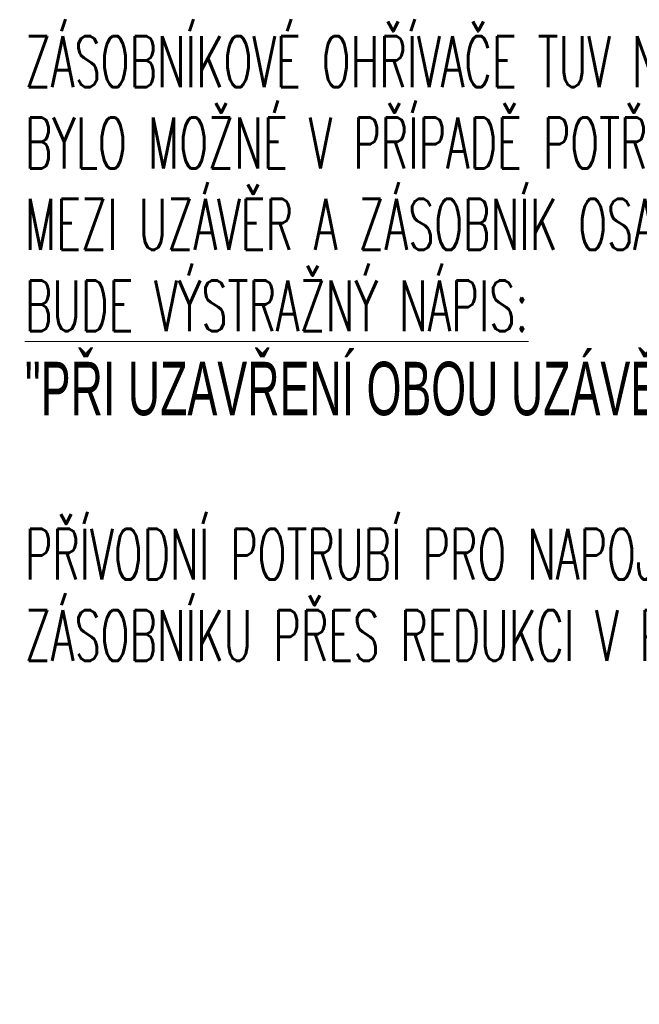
# Model space of a CAD drawing. Header units: millimetres. Extents: x -1254123 to -427507, y -785337 to -378997.
# Tile 2 of 33: x -641143 to -639925, y -408781 to -406846. Entities that reach past the tile are written whole.
import ezdxf

# ---------------------------------------------------------------- set-up
doc = ezdxf.new("R2010")
doc.units = ezdxf.units.MM
doc.header["$LTSCALE"] = 300
doc.layers.add('ZTI-V-popis', color=151, linetype='Continuous', lineweight=15)
doc.styles.add('simplex6', font='simplex.shx', dxfattribs={"width": 0.6})

msp = doc.modelspace()

# ---------------------------------------------------------------- texts
at = {"layer": 'ZTI-V-popis', "insert": (-641133.1, -406878.2), "char_height": 100, "width": 3335.286, "attachment_point": 1, "line_spacing_factor": 0.96, "style": 'simplex6', "bg_fill": 3, "box_fill_scale": 1.1, "bg_fill_color": 256, "bg_fill_transparency": 13394764}
msp.add_mtext('ZÁSOBNÍKOVÉ OHŘÍVAČE TUV NAPOJENY PŘES UZAVÍRACÍ ARMATURY TAK, ABY JE BYLO MOŽNÉ V PŘÍPADĚ POTŘEBY ODPOJIT. NA VSTUPU STUDENÉ VODY BUDE MEZI UZÁVĚR A ZÁSOBNÍK OSAZEN POJIŠŤOVACÍ VENTIL. {\\LU UZÁVĚRŮ NA CIRKULACI BUDE VÝSTRAŽNÝ NÁPIS:} \\P{\\fArial|b0|i0|c238|p34;\\H1.05x;"PŘI UZAVŘENÍ OBOU UZÁVĚRŮ ODPOJIT CIRKULAČNÍ ČERPADLO" \\P}\\PPŘÍVODNÍ POTRUBÍ PRO NAPOJENÍ TUV A SV V PROFILU DN40, VLASTNÍ NAPOJENÍ ZÁSOBNÍKU PŘES REDUKCI V PROFILU DLE VÝROBCE ref: 1") ', dxfattribs=at)

doc.saveas('drawing.dxf')
